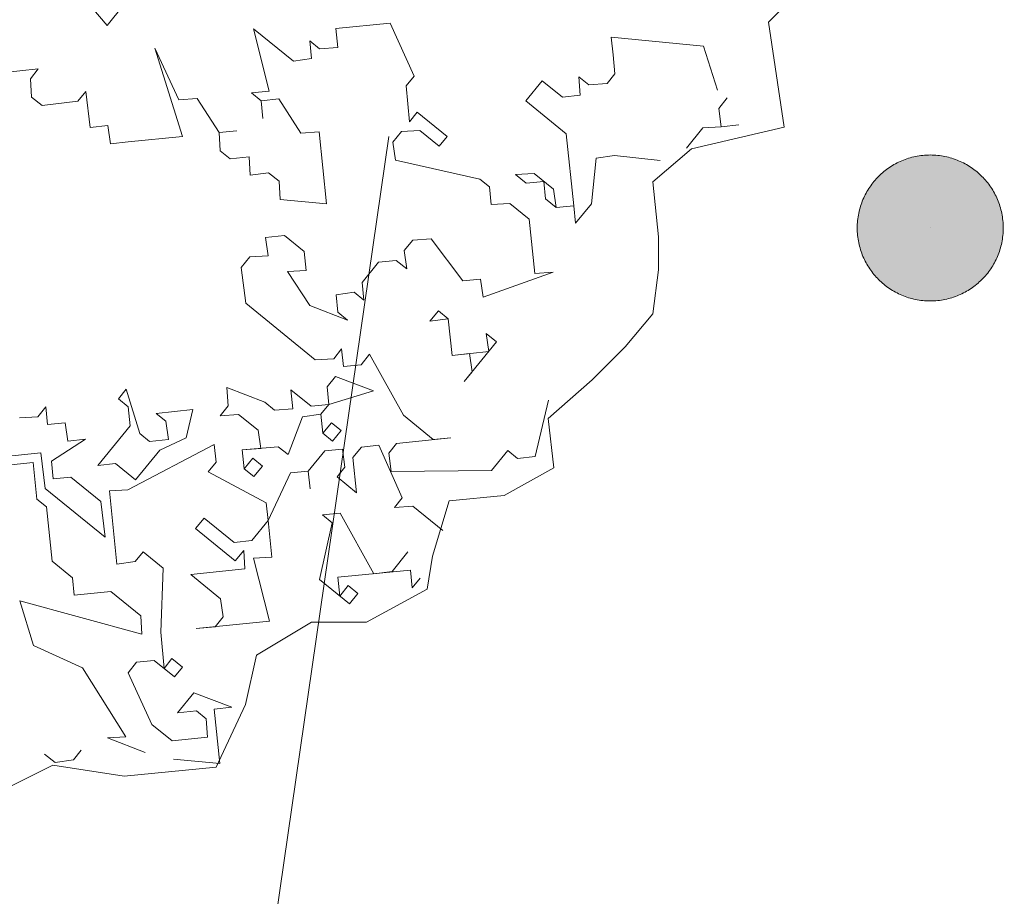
# Model space of a CAD drawing. Header units: millimetres. Extents: x 6487905018 to 6488192500, y 5882180700 to 5882375224.
# Tile 232 of 256: x 6488058845 to 6488059456, y 5882293365 to 5882293909. Entities that reach past the tile are written whole.
import ezdxf
from ezdxf.xclip import XClip

# ---------------------------------------------------------------- set-up
doc = ezdxf.new("R2010")
doc.units = ezdxf.units.MM
doc.header["$MEASUREMENT"] = 0
doc.header["$XCLIPFRAME"] = 2
doc.linetypes.add('L_0_09', pattern=[2500, 2000, -500])
doc.linetypes.add('Wipeout_Contour', pattern=[1000, 0, -1000])
for name, color, linetype, lineweight in [('drzewa_Nr_pióra__154', 94, 'Continuous', 5), ('Zamość 06.10._2_0_Nr_pióra__7', 7, 'Continuous', 5), ('Zamość 06.10._2_przewod_elektroenergetyczny___projektowany_lub_w_budowie__linia____ob__projektowany_Nr_pióra__1', 7, 'Continuous', 0)]:
    doc.layers.add(name, color=color, linetype=linetype, lineweight=lineweight)
doc.layers.add('Mapa cyfrowa', color=7, linetype='Continuous')
doc.layers.add('Zamość 06.10._2_Mapa cyfrowa', color=7, linetype='Continuous')

# ---------------------------------------------------------------- blocks, each defined once
blk = doc.blocks.new('Rysunek_1_2')
at = {"color": 254, "linetype": 'Wipeout_Contour', "lineweight": 0, "ltscale": 70061284114.24681}
blk.add_wipeout([(6487915525.867126, 5882181505.900702), (6488146644.289524, 5882181505.900702), (6488146644.289524, 5882373115.540435), (6488107628.768834, 5882373115.540435), (6488107628.768834, 5882320263.490532), (6488101226.436201, 5882320263.490532), (6488101226.436201, 5882373115.540435), (6487915525.867126, 5882373115.540435)], dxfattribs=at).dxf.layer = 'Zamość 06.10._2_Mapa cyfrowa'
at = {"layer": 'Zamość 06.10._2_0_Nr_pióra__7', "linetype": 'Continuous'}
blk.add_hatch(color=256, dxfattribs=at).paths.add_polyline_path([(6488059410, 5882293734.723075, 1), (6488059410, 5882293825.276926, 1)])
blk.add_line((6488059410, 5882293780), (6488059410.05, 5882293780), dxfattribs=at)
blk.add_circle((6488059410, 5882293780), 45.276926, dxfattribs=at)
at = {"layer": 'Zamość 06.10._2_przewod_elektroenergetyczny___projektowany_lub_w_budowie__linia____ob__projektowany_Nr_pióra__1', "linetype": 'L_0_09', "flags": 128}
blk.add_lwpolyline([(6488054460, 5882297950), (6488056220, 5882299210), (6488059670, 5882297960), (6488052560, 5882248750), (6488032030.000001, 5882244930), (6488029080, 5882261360), (6488026000, 5882260550)], dxfattribs=at)

msp = doc.modelspace()

# ---------------------------------------------------------------- block references
at = {"layer": 'Mapa cyfrowa', "color": 22, "linetype": 'Continuous', "lineweight": 5}
ref = msp.add_blockref('Rysunek_1_2', (0, 0), dxfattribs=at)
XClip(ref).set_block_clipping_path([(6487915525.8671264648, 5882181505.9007024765), (6488146644.2895231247, 5882181505.9007024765), (6488146644.2895231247, 5882373115.5404348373), (6488107628.7688331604, 5882373115.5404348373), (6488107628.7688331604, 5882320263.4905319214), (6488101226.4362001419, 5882320263.4905319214), (6488101226.4362001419, 5882373115.5404348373), (6487915525.8671264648, 5882373115.5404348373)])

# ---------------------------------------------------------------- next in the draw order: linework, layer by layer
at = {"layer": 'drzewa_Nr_pióra__154', "linetype": 'Continuous'}
for p, q in [((6488059351.136115, 5882293950.087269), (6488059309.671279, 5882293907.735615)), ((6488058899.540115, 5882293905.603027), (6488058873.331482, 5882293936.929044)), ((6488058909.731085, 5882293918.142068), (6488058899.540115, 5882293905.603027)), ((6488059309.671279, 5882293907.735615), (6488059319.306675, 5882293842.606987)), ((6488058999.887352, 5882293864.919009), (6488058990.371411, 5882293903.499861)), ((6488058990.371411, 5882293903.499861), (6488059014.985085, 5882293883.495366)), ((6488059041.404338, 5882293903.666684), (6488059075.078426, 5882293907.145309)), ((6488059042.621857, 5882293891.880754), (6488059041.404338, 5882293903.666684)), ((6488059075.078426, 5882293907.145309), (6488059089.965538, 5882293874.224331)), ((6488059026.306606, 5882293885.090328), (6488059025.176053, 5882293896.034407)), ((6488059025.176053, 5882293896.034407), (6488059031.213369, 5882293891.127644)), ((6488059213.253404, 5882293887.385719), (6488059212.122851, 5882293898.329799)), ((6488059212.122851, 5882293898.329799), (6488059269.280059, 5882293892.748007)), ((6488058946.20877, 5882293836.826713), (6488058929.060551, 5882293891.635848)), ((6488058929.060551, 5882293891.635848), (6488058943.860698, 5882293859.556722)), ((6488059031.213369, 5882293891.127644), (6488059042.621857, 5882293891.880754)), ((6488059269.280059, 5882293892.748007), (6488059278.04289, 5882293865.575644)), ((6488059014.985085, 5882293883.495366), (6488059026.306606, 5882293885.090328)), ((6488059214.470922, 5882293875.599789), (6488059213.253404, 5882293887.385719)), ((6488058834.075602, 5882293876.293212), (6488058856.805612, 5882293878.641283)), ((6488058856.805612, 5882293878.641283), (6488058851.898849, 5882293872.603968)), ((6488058851.898849, 5882293872.603968), (6488058852.651958, 5882293861.195479)), ((6488059089.965538, 5882293874.224331), (6488059085.058776, 5882293868.187015)), ((6488059159.197378, 5882293858.829014), (6488059169.388347, 5882293871.368054)), ((6488059169.388347, 5882293871.368054), (6488059181.927387, 5882293861.177085)), ((6488059192.871466, 5882293862.307638), (6488059192.118357, 5882293873.716125)), ((6488059192.118357, 5882293873.716125), (6488059198.155672, 5882293868.809363)), ((6488059209.564159, 5882293869.562473), (6488059214.470922, 5882293875.599789)), ((6488058881.419284, 5882293858.636788), (6488058886.326047, 5882293864.674105)), ((6488058886.326047, 5882293864.674105), (6488058889.051561, 5882293842.408504)), ((6488058988.943274, 5882293863.788457), (6488058999.887352, 5882293864.919009)), ((6488059085.058776, 5882293868.187015), (6488059086.942438, 5882293845.834449)), ((6488059198.155672, 5882293868.809363), (6488059209.564159, 5882293869.562473)), ((6488058852.651958, 5882293861.195479), (6488058859.153684, 5882293855.911274)), ((6488058859.153684, 5882293855.911274), (6488058881.419284, 5882293858.636788)), ((6488058943.860698, 5882293859.556722), (6488058955.269185, 5882293860.309832)), ((6488058955.269185, 5882293860.309832), (6488058968.938779, 5882293839.174785)), ((6488058994.98059, 5882293858.881694), (6488058988.943274, 5882293863.788457)), ((6488059005.924668, 5882293860.012247), (6488058994.98059, 5882293858.881694)), ((6488058994.98059, 5882293858.881694), (6488058996.111142, 5882293847.937615)), ((6488058996.111142, 5882293847.937615), (6488058994.98059, 5882293858.881694)), ((6488059019.594262, 5882293838.877199), (6488059005.924668, 5882293860.012247)), ((6488059184.275459, 5882293838.447076), (6488059159.197378, 5882293858.829014)), ((6488059181.927387, 5882293861.177085), (6488059192.871466, 5882293862.307638)), ((6488059284.080205, 5882293860.66888), (6488059278.796, 5882293854.167156)), ((6488059278.796, 5882293854.167156), (6488059280.390961, 5882293842.845634)), ((6488059086.942438, 5882293845.834449), (6488059091.849201, 5882293851.871764)), ((6488059091.849201, 5882293851.871764), (6488059110.425558, 5882293836.774033)), ((6488058889.051561, 5882293842.408504), (6488058899.995641, 5882293843.539057)), ((6488058899.995641, 5882293843.539057), (6488058901.590602, 5882293832.217535)), ((6488058968.938779, 5882293839.174785), (6488058979.882857, 5882293840.305337)), ((6488058979.882857, 5882293840.305337), (6488058968.938779, 5882293839.174785)), ((6488059093.444163, 5882293840.550242), (6488059082.035675, 5882293839.797132)), ((6488059105.518795, 5882293830.736716), (6488059093.444163, 5882293840.550242)), ((6488059268.982473, 5882293842.092525), (6488059258.791505, 5882293829.553484)), ((6488059319.306675, 5882293842.606987), (6488059261.86142, 5882293829.190846)), ((6488059280.390961, 5882293842.845634), (6488059268.982473, 5882293842.092525)), ((6488059280.390961, 5882293842.845634), (6488059291.33504, 5882293843.976187)), ((6488058912.534681, 5882293833.348088), (6488058946.20877, 5882293836.826713)), ((6488058968.938779, 5882293839.174785), (6488058969.691889, 5882293827.766296)), ((6488059031.002749, 5882293839.630309), (6488059019.594262, 5882293838.877199)), ((6488059035.611927, 5882293795.012142), (6488059031.002749, 5882293839.630309)), ((6488059082.035675, 5882293839.797132), (6488059076.75147, 5882293833.295408)), ((6488059110.425558, 5882293836.774033), (6488059105.518795, 5882293830.736716)), ((6488059188.884637, 5882293793.828909), (6488059184.275459, 5882293838.447076)), ((6488058901.590602, 5882293832.217535), (6488058912.534681, 5882293833.348088)), ((6488059076.75147, 5882293833.295408), (6488059078.346432, 5882293821.973886)), ((6488059261.86142, 5882293829.190846), (6488059237.956491, 5882293808.700907)), ((6488058969.691889, 5882293827.766296), (6488058975.729204, 5882293822.859533)), ((6488058975.729204, 5882293822.859533), (6488058987.515136, 5882293824.077052)), ((6488058987.515136, 5882293824.077052), (6488058988.268245, 5882293812.668565)), ((6488059078.346432, 5882293821.973886), (6488059130.596876, 5882293810.354778)), ((6488059202.851815, 5882293823.349344), (6488059199.828715, 5882293794.959462)), ((6488059214.173338, 5882293824.944305), (6488059202.851815, 5882293823.349344)), ((6488059242.56322, 5882293821.921206), (6488059214.173338, 5882293824.944305)), ((6488058988.268245, 5882293812.668565), (6488058999.589767, 5882293814.263527)), ((6488058999.589767, 5882293814.263527), (6488059006.091492, 5882293808.979321)), ((6488059130.596876, 5882293810.354778), (6488059136.634192, 5882293805.448016)), ((6488059152.862476, 5882293813.080294), (6488059164.270965, 5882293813.833404)), ((6488059159.364202, 5882293807.796087), (6488059152.862476, 5882293813.080294)), ((6488059164.270965, 5882293813.833404), (6488059176.345596, 5882293804.019877)), ((6488059006.091492, 5882293808.979321), (6488059006.844602, 5882293797.570833)), ((6488059136.634192, 5882293805.448016), (6488059137.764745, 5882293794.503937)), ((6488059170.30828, 5882293808.926641), (6488059159.364202, 5882293807.796087)), ((6488059171.438833, 5882293797.982562), (6488059170.30828, 5882293808.926641)), ((6488059176.345596, 5882293804.019877), (6488059177.940558, 5882293792.698356)), ((6488059237.956491, 5882293808.700907), (6488059241.37148, 5882293774.551007)), ((6488059006.844602, 5882293797.570833), (6488059035.611927, 5882293795.012142)), ((6488059177.940558, 5882293792.698356), (6488059171.438833, 5882293797.982562)), ((6488059137.764745, 5882293794.503937), (6488059149.173233, 5882293795.257047)), ((6488059149.173233, 5882293795.257047), (6488059161.247865, 5882293785.443521)), ((6488059188.884637, 5882293793.828909), (6488059177.940558, 5882293792.698356)), ((6488059177.940558, 5882293792.698356), (6488059188.884637, 5882293793.828909)), ((6488059190.01519, 5882293782.88483), (6488059188.884637, 5882293793.828909)), ((6488059199.828715, 5882293794.959462), (6488059190.01519, 5882293782.88483)), ((6488059161.247865, 5882293785.443521), (6488059164.726489, 5882293751.769433)), ((6488059009.570117, 5882293775.305232), (6488058997.784185, 5882293774.087713)), ((6488058997.784185, 5882293774.087713), (6488058999.379148, 5882293762.766191)), ((6488059021.644749, 5882293765.491707), (6488059009.570117, 5882293775.305232)), ((6488059100.401412, 5882293773.202065), (6488059088.992925, 5882293772.448956)), ((6488059120.108322, 5882293747.160255), (6488059100.401412, 5882293773.202065)), ((6488059241.37148, 5882293774.551007), (6488059241.37148, 5882293754.061068)), ((6488059088.992925, 5882293772.448956), (6488059083.708718, 5882293765.947231)), ((6488058987.97066, 5882293762.013082), (6488058982.686454, 5882293755.511357)), ((6488058999.379148, 5882293762.766191), (6488058987.97066, 5882293762.013082)), ((6488059022.862267, 5882293753.705776), (6488059021.644749, 5882293765.491707)), ((6488059083.708718, 5882293765.947231), (6488059085.30368, 5882293754.62571)), ((6488058982.686454, 5882293755.511357), (6488058985.411969, 5882293733.245756)), ((6488059067.857877, 5882293758.779363), (6488059057.666908, 5882293746.240322)), ((6488059078.801956, 5882293759.909915), (6488059067.857877, 5882293758.779363)), ((6488059085.30368, 5882293754.62571), (6488059078.801956, 5882293759.909915)), ((6488059011.453779, 5882293752.952666), (6488059022.862267, 5882293753.705776)), ((6488059025.123373, 5882293731.817618), (6488059011.453779, 5882293752.952666)), ((6488059176.134976, 5882293752.522543), (6488059132.647363, 5882293736.969286)), ((6488059164.726489, 5882293751.769433), (6488059176.134976, 5882293752.522543)), ((6488059241.37148, 5882293754.061068), (6488059237.956491, 5882293726.741148)), ((6488059057.666908, 5882293746.240322), (6488059058.797462, 5882293735.296243)), ((6488059131.052401, 5882293748.290809), (6488059120.108322, 5882293747.160255)), ((6488059132.647363, 5882293736.969286), (6488059131.052401, 5882293748.290809)), ((6488059052.760145, 5882293740.203006), (6488059041.438623, 5882293738.608044)), ((6488059041.438623, 5882293738.608044), (6488059042.569177, 5882293727.663965)), ((6488059058.797462, 5882293735.296243), (6488059052.760145, 5882293740.203006)), ((6488058985.411969, 5882293733.245756), (6488059028.601997, 5882293698.14353)), ((6488059048.606492, 5882293722.757202), (6488059025.123373, 5882293731.817618)), ((6488059042.569177, 5882293727.663965), (6488059048.606492, 5882293722.757202)), ((6488059099.726384, 5882293722.082174), (6488059105.010591, 5882293728.583899)), ((6488059105.010591, 5882293728.583899), (6488059111.047906, 5882293723.677135)), ((6488059237.956491, 5882293726.741148), (6488059220.88154, 5882293706.251208)), ((6488059111.047906, 5882293723.677135), (6488059099.726384, 5882293722.082174)), ((6488059113.395978, 5882293700.947126), (6488059111.047906, 5882293723.677135)), ((6488059111.047906, 5882293723.677135), (6488059113.395978, 5882293700.947126)), ((6488059136.125987, 5882293703.295198), (6488059134.531025, 5882293714.61672)), ((6488059134.531025, 5882293714.61672), (6488059141.03275, 5882293709.332514)), ((6488059141.03275, 5882293709.332514), (6488059121.028255, 5882293684.718842)), ((6488059220.88154, 5882293706.251208), (6488059200.391601, 5882293685.761269)), ((6488059040.010486, 5882293698.89664), (6488059044.917248, 5882293704.933955)), ((6488059044.917248, 5882293704.933955), (6488059046.047801, 5882293693.989877)), ((6488059056.991879, 5882293695.12043), (6488059062.276086, 5882293701.622155)), ((6488059062.276086, 5882293701.622155), (6488059083.200514, 5882293663.794414)), ((6488059113.395978, 5882293700.947126), (6488059136.125987, 5882293703.295198)), ((6488059124.340056, 5882293702.07768), (6488059113.395978, 5882293700.947126)), ((6488059125.935019, 5882293690.756157), (6488059124.340056, 5882293702.07768)), ((6488059028.601997, 5882293698.14353), (6488059040.010486, 5882293698.89664)), ((6488059046.047801, 5882293693.989877), (6488059056.991879, 5882293695.12043)), ((6488059035.856833, 5882293681.450836), (6488059041.141038, 5882293687.952561)), ((6488059041.141038, 5882293687.952561), (6488059064.624158, 5882293678.892145)), ((6488059121.028255, 5882293684.718842), (6488059125.935019, 5882293690.756157)), ((6488059036.987385, 5882293670.506758), (6488059035.856833, 5882293681.450836)), ((6488059200.391601, 5882293685.761269), (6488059173.071682, 5882293661.856339)), ((6488058906.444685, 5882293674.038062), (6488058911.351448, 5882293680.075378)), ((6488058911.351448, 5882293680.075378), (6488058919.736835, 5882293652.438606)), ((6488058974.545972, 5882293669.586824), (6488058973.792862, 5882293680.995312)), ((6488058973.792862, 5882293680.995312), (6488058997.275981, 5882293671.934896)), ((6488059014.721785, 5882293667.781242), (6488059013.504266, 5882293679.567174)), ((6488059013.504266, 5882293679.567174), (6488059026.043306, 5882293669.376204)), ((6488059064.624158, 5882293678.892145), (6488059036.987385, 5882293670.506758)), ((6488058912.482001, 5882293669.1313), (6488058906.444685, 5882293674.038062)), ((6488058913.699519, 5882293657.345368), (6488058912.482001, 5882293669.1313)), ((6488058969.639209, 5882293663.549508), (6488058974.545972, 5882293669.586824)), ((6488058997.275981, 5882293671.934896), (6488059003.313297, 5882293667.028133)), ((6488059026.043306, 5882293669.376204), (6488059036.987385, 5882293670.506758)), ((6488059036.987385, 5882293670.506758), (6488059032.080623, 5882293664.469441)), ((6488059164.971394, 5882293638.208127), (6488059173.2787, 5882293673.099734)), ((6488058856.542312, 5882293662.92716), (6488058861.449075, 5882293668.964476)), ((6488058861.449075, 5882293668.964476), (6488058862.579628, 5882293658.020397)), ((6488058929.927804, 5882293664.977647), (6488058952.657814, 5882293667.325718)), ((6488058935.96512, 5882293660.070884), (6488058929.927804, 5882293664.977647)), ((6488058952.657814, 5882293667.325718), (6488058948.504161, 5882293649.879914)), ((6488058981.047696, 5882293664.302618), (6488058969.639209, 5882293663.549508)), ((6488058993.122328, 5882293654.489092), (6488058981.047696, 5882293664.302618)), ((6488059003.313297, 5882293667.028133), (6488059014.721785, 5882293667.781242)), ((6488059032.080623, 5882293664.469441), (6488059020.7591, 5882293662.87448)), ((6488059032.080623, 5882293664.469441), (6488059033.298141, 5882293652.683511)), ((6488059033.298141, 5882293652.683511), (6488059032.080623, 5882293664.469441)), ((6488059083.200514, 5882293663.794414), (6488059101.776871, 5882293648.696682)), ((6488058845.133824, 5882293662.17405), (6488058856.542312, 5882293662.92716)), ((6488058862.579628, 5882293658.020397), (6488058873.523706, 5882293659.15095)), ((6488058873.523706, 5882293659.15095), (6488058875.118669, 5882293647.829428)), ((6488058893.695025, 5882293632.731696), (6488058913.699519, 5882293657.345368)), ((6488058937.560082, 5882293648.749362), (6488058935.96512, 5882293660.070884)), ((6488059020.7591, 5882293662.87448), (6488059011.698685, 5882293639.39136)), ((6488059033.298141, 5882293652.683511), (6488059038.582347, 5882293659.185236)), ((6488059038.582347, 5882293659.185236), (6488059044.619663, 5882293654.278473)), ((6488059173.071682, 5882293661.856339), (6488059176.486671, 5882293631.12143)), ((6488058919.736835, 5882293652.438606), (6488058925.774152, 5882293647.531843)), ((6488058994.71729, 5882293643.16757), (6488058993.122328, 5882293654.489092)), ((6488059039.335457, 5882293647.776748), (6488059033.298141, 5882293652.683511)), ((6488059044.619663, 5882293654.278473), (6488059039.335457, 5882293647.776748)), ((6488058886.062747, 5882293648.959981), (6488058864.927699, 5882293635.290387)), ((6488058875.118669, 5882293647.829428), (6488058886.062747, 5882293648.959981)), ((6488058965.949965, 5882293645.726261), (6488058912.271381, 5882293617.633965)), ((6488058925.774152, 5882293647.531843), (6488058937.560082, 5882293648.749362)), ((6488058948.504161, 5882293649.879914), (6488058932.275876, 5882293642.247637)), ((6488058967.080518, 5882293634.782183), (6488058965.949965, 5882293645.726261)), ((6488059068.102782, 5882293645.218057), (6488059057.158704, 5882293644.087503)), ((6488059082.525486, 5882293612.674521), (6488059068.102782, 5882293645.218057)), ((6488059079.046861, 5882293646.34861), (6488059074.140099, 5882293640.311294)), ((6488059112.720949, 5882293649.827234), (6488059079.046861, 5882293646.34861)), ((6488059101.776871, 5882293648.696682), (6488059112.720949, 5882293649.827234)), ((6488058858.425975, 5882293640.574594), (6488058836.537817, 5882293638.313488)), ((6488058861.151489, 5882293618.308993), (6488058858.425975, 5882293640.574594)), ((6488058932.275876, 5882293642.247637), (6488058917.178144, 5882293623.67128)), ((6488059005.661368, 5882293644.298123), (6488058983.308803, 5882293642.41446)), ((6488058983.308803, 5882293642.41446), (6488058994.71729, 5882293643.16757)), ((6488058983.308803, 5882293642.41446), (6488058984.52632, 5882293630.62853)), ((6488058984.52632, 5882293630.62853), (6488058983.308803, 5882293642.41446)), ((6488059011.698685, 5882293639.39136), (6488059005.661368, 5882293644.298123)), ((6488059034.428694, 5882293641.739432), (6488059024.237725, 5882293629.200392)), ((6488059045.372772, 5882293642.869986), (6488059034.428694, 5882293641.739432)), ((6488059046.967734, 5882293631.548463), (6488059045.372772, 5882293642.869986)), ((6488059057.158704, 5882293644.087503), (6488059051.874497, 5882293637.585779)), ((6488059074.140099, 5882293640.311294), (6488059075.73506, 5882293628.989772)), ((6488059137.79903, 5882293629.445296), (6488059147.99, 5882293641.984337)), ((6488059147.99, 5882293641.984337), (6488059154.027315, 5882293637.077575)), ((6488058853.519212, 5882293634.537278), (6488058819.845123, 5882293631.058653)), ((6488058855.867284, 5882293611.807268), (6488058853.519212, 5882293634.537278)), ((6488058864.927699, 5882293635.290387), (6488058866.058252, 5882293624.346309)), ((6488058904.639104, 5882293633.862249), (6488058893.695025, 5882293632.731696)), ((6488058917.178144, 5882293623.67128), (6488058904.639104, 5882293633.862249)), ((6488058962.173755, 5882293628.744867), (6488058967.080518, 5882293634.782183)), ((6488058984.52632, 5882293630.62853), (6488058989.810527, 5882293637.130255)), ((6488058989.810527, 5882293637.130255), (6488058995.847843, 5882293632.223492)), ((6488059051.874497, 5882293637.585779), (6488059054.135604, 5882293615.697621)), ((6488059154.027315, 5882293637.077575), (6488059164.971394, 5882293638.208127)), ((6488058998.195914, 5882293609.493482), (6488058962.173755, 5882293628.744867)), ((6488058990.563637, 5882293625.721766), (6488058984.52632, 5882293630.62853)), ((6488058995.847843, 5882293632.223492), (6488058990.563637, 5882293625.721766)), ((6488059013.293646, 5882293628.069839), (6488058999.326468, 5882293598.549403)), ((6488059024.237725, 5882293629.200392), (6488059013.293646, 5882293628.069839)), ((6488059024.237725, 5882293629.200392), (6488059025.368279, 5882293618.256313)), ((6488059025.368279, 5882293618.256313), (6488059024.237725, 5882293629.200392)), ((6488059042.060972, 5882293625.511147), (6488059046.967734, 5882293631.548463)), ((6488059075.73506, 5882293628.989772), (6488059137.79903, 5882293629.445296)), ((6488059176.486671, 5882293631.12143), (6488059145.751762, 5882293614.04648)), ((6488058866.058252, 5882293624.346309), (6488058877.002331, 5882293625.476862)), ((6488058877.002331, 5882293625.476862), (6488058895.578688, 5882293610.37913)), ((6488059054.135604, 5882293615.697621), (6488059042.060972, 5882293625.511147)), ((6488058898.304203, 5882293588.113529), (6488058861.151489, 5882293618.308993)), ((6488058912.271381, 5882293617.633965), (6488058900.862894, 5882293616.880855)), ((6488058900.862894, 5882293616.880855), (6488058905.559037, 5882293571.420835)), ((6488058861.904599, 5882293606.900505), (6488058855.867284, 5882293611.807268)), ((6488058895.578688, 5882293610.37913), (6488058898.304203, 5882293588.113529)), ((6488058999.326468, 5882293598.549403), (6488058998.195914, 5882293609.493482)), ((6488059077.618723, 5882293606.637206), (6488059082.525486, 5882293612.674521)), ((6488059111.601863, 5882293610.631491), (6488059101.356893, 5882293576.481591)), ((6488059145.751762, 5882293614.04648), (6488059111.601863, 5882293610.631491)), ((6488058865.383224, 5882293573.226417), (6488058861.904599, 5882293606.900505)), ((6488059033.000556, 5882293602.028028), (6488059043.944634, 5882293603.158581)), ((6488059039.037871, 5882293597.121265), (6488059033.000556, 5882293602.028028)), ((6488059043.944634, 5882293603.158581), (6488059064.869062, 5882293565.33084)), ((6488059089.02721, 5882293607.390315), (6488059077.618723, 5882293606.637206)), ((6488059107.603567, 5882293592.292583), (6488059089.02721, 5882293607.390315)), ((6488058954.330857, 5882293593.475817), (6488058959.615064, 5882293599.977542)), ((6488058959.615064, 5882293599.977542), (6488058978.19142, 5882293584.879809)), ((6488058989.135499, 5882293586.010363), (6488058999.326468, 5882293598.549403)), ((6488058999.326468, 5882293598.549403), (6488059001.67454, 5882293575.819394)), ((6488059031.194974, 5882293561.852215), (6488059039.037871, 5882293597.121265)), ((6488058978.94453, 5882293573.471322), (6488058954.330857, 5882293593.475817)), ((6488058978.19142, 5882293584.879809), (6488058989.135499, 5882293586.010363)), ((6488058916.880559, 5882293573.015798), (6488058921.787322, 5882293579.053113)), ((6488058921.787322, 5882293579.053113), (6488058934.326363, 5882293568.862144)), ((6488058984.228736, 5882293579.973047), (6488058978.94453, 5882293573.471322)), ((6488058984.981846, 5882293568.564559), (6488058984.228736, 5882293579.973047)), ((6488059076.190585, 5882293566.925801), (6488059086.00411, 5882293579.000433)), ((6488058877.922265, 5882293563.035448), (6488058865.383224, 5882293573.226417)), ((6488058905.559037, 5882293571.420835), (6488058916.880559, 5882293573.015798)), ((6488059001.67454, 5882293575.819394), (6488058990.266051, 5882293575.066284)), ((6488058990.266051, 5882293575.066284), (6488059000.246401, 5882293536.107989)), ((6488059101.356893, 5882293576.481591), (6488059097.941903, 5882293555.991652)), ((6488058934.326363, 5882293568.862144), (6488058932.898225, 5882293529.150741)), ((6488058951.307757, 5882293565.085935), (6488058984.981846, 5882293568.564559)), ((6488059087.599072, 5882293567.678911), (6488059042.516497, 5882293563.447177)), ((6488059064.869062, 5882293565.33084), (6488059076.190585, 5882293566.925801)), ((6488059088.729626, 5882293556.734833), (6488059087.599072, 5882293567.678911)), ((6488058879.052817, 5882293552.09137), (6488058877.922265, 5882293563.035448)), ((6488058969.884113, 5882293549.988203), (6488058951.307757, 5882293565.085935)), ((6488059049.771331, 5882293546.754483), (6488059031.194974, 5882293561.852215)), ((6488059042.516497, 5882293563.447177), (6488059043.734015, 5882293551.661246)), ((6488059093.636388, 5882293562.772148), (6488059088.729626, 5882293556.734833)), ((6488058901.782827, 5882293554.439441), (6488058879.052817, 5882293552.09137)), ((6488058920.359184, 5882293539.341709), (6488058901.782827, 5882293554.439441)), ((6488059043.734015, 5882293551.661246), (6488059049.018221, 5882293558.162971)), ((6488059049.018221, 5882293558.162971), (6488059055.055537, 5882293553.256208)), ((6488059055.055537, 5882293553.256208), (6488059049.771331, 5882293546.754483)), ((6488059097.941903, 5882293555.991652), (6488059060.377014, 5882293535.501712)), ((6488058853.764117, 5882293520.975972), (6488058845.37873, 5882293548.612744)), ((6488058845.37873, 5882293548.612744), (6488058921.112293, 5882293527.933222)), ((6488058971.479075, 5882293538.666681), (6488058969.884113, 5882293549.988203)), ((6488058921.112293, 5882293527.933222), (6488058920.359184, 5882293539.341709)), ((6488059000.246401, 5882293536.107989), (6488058954.786382, 5882293531.411846)), ((6488058966.572312, 5882293532.629365), (6488058971.479075, 5882293538.666681)), ((6488059026.227115, 5882293535.501712), (6488058992.077215, 5882293515.011772)), ((6488059060.377014, 5882293535.501712), (6488059026.227115, 5882293535.501712)), ((6488058932.898225, 5882293529.150741), (6488058934.781887, 5882293506.798174)), ((6488058954.786382, 5882293531.411846), (6488058966.572312, 5882293532.629365)), ((6488058884.126405, 5882293507.095759), (6488058853.764117, 5882293520.975972)), ((6488058917.800492, 5882293510.574384), (6488058912.516287, 5882293504.072659)), ((6488058928.744572, 5882293511.704937), (6488058917.800492, 5882293510.574384)), ((6488058941.283612, 5882293501.513968), (6488058928.744572, 5882293511.704937)), ((6488058934.781887, 5882293506.798174), (6488058939.68865, 5882293512.83549)), ((6488058939.68865, 5882293512.83549), (6488058946.190374, 5882293507.551284)), ((6488058992.077215, 5882293515.011772), (6488058985.247235, 5882293484.276863)), ((6488058911.088148, 5882293464.361255), (6488058884.126405, 5882293507.095759)), ((6488058946.190374, 5882293507.551284), (6488058941.283612, 5882293501.513968)), ((6488058912.516287, 5882293504.072659), (6488058927.316433, 5882293471.993533)), ((6488058943.167274, 5882293479.161402), (6488058953.358244, 5882293491.700442)), ((6488058953.358244, 5882293491.700442), (6488058976.841363, 5882293482.640026)), ((6488058954.953206, 5882293480.378921), (6488058943.167274, 5882293479.161402)), ((6488058960.990521, 5882293475.472157), (6488058954.953206, 5882293480.378921)), ((6488058976.841363, 5882293482.640026), (6488058965.897285, 5882293481.509473)), ((6488058965.897285, 5882293481.509473), (6488058969.375909, 5882293447.835385)), ((6488058985.247235, 5882293484.276863), (6488058967.154845, 5882293445.551175)), ((6488058961.743631, 5882293464.06367), (6488058960.990521, 5882293475.472157)), ((6488058927.316433, 5882293471.993533), (6488058939.855474, 5882293461.802564)), ((6488058899.679661, 5882293463.608145), (6488058911.088148, 5882293464.361255)), ((6488058923.16278, 5882293454.547729), (6488058899.679661, 5882293463.608145)), ((6488058939.855474, 5882293461.802564), (6488058961.743631, 5882293464.06367)), ((6488058878.544613, 5882293449.938552), (6488058883.451376, 5882293455.975867)), ((6488058860.721366, 5882293453.627796), (6488058867.223091, 5882293448.34359)), ((6488058867.223091, 5882293448.34359), (6488058878.544613, 5882293449.938552)), ((6488058969.375909, 5882293447.835385), (6488058940.608583, 5882293450.394076)), ((6488058865.722588, 5882293446.711973), (6488058811.082748, 5882293419.392054)), ((6488058910.117456, 5882293439.881993), (6488058865.722588, 5882293446.711973)), ((6488058967.154845, 5882293445.551175), (6488058910.117456, 5882293439.881993))]:
    msp.add_line(p, q, dxfattribs=at)

doc.saveas('drawing.dxf')
